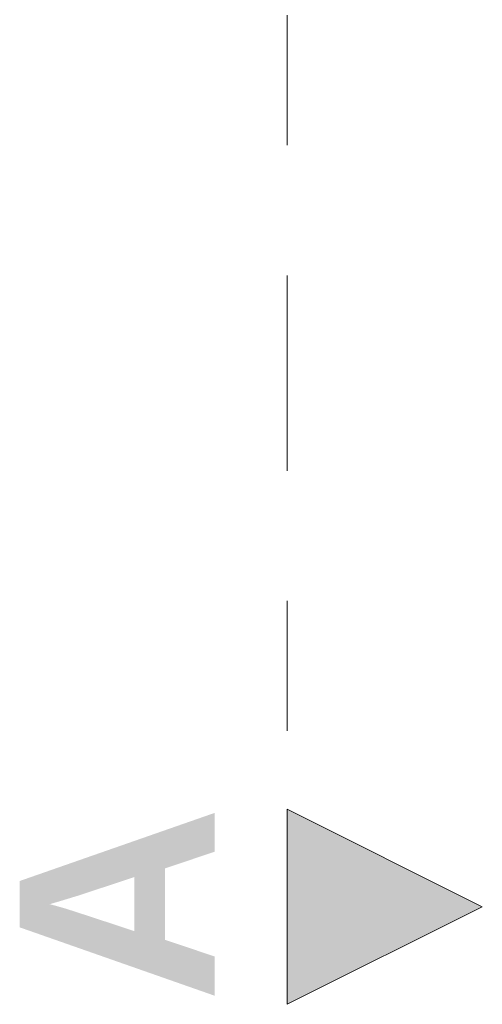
# Model space of a CAD drawing. Header units: metres. Extents: x -3.6 to 84.5, y -11 to 16.8.
# Tile 53 of 161: x 10.282 to 10.638, y -0.93 to -0.173. Entities that reach past the tile are written whole.
import ezdxf

# ---------------------------------------------------------------- set-up
doc = ezdxf.new("R2010")
doc.units = ezdxf.units.M
doc.header["$MEASUREMENT"] = 0
doc.linetypes.add('Schnittlinie', pattern=[0.3, 0.15, -0.075, 0, -0.075])
doc.layers.add('201a - Marker.Schnitt - optisch Grundriss', color=7, linetype='Continuous')
doc.styles.add('ERSTELLTER_STIL_1', font='txt')

msp = doc.modelspace()

# ---------------------------------------------------------------- hatches: boundary and pattern name
at = {"layer": '201a - Marker.Schnitt - optisch Grundriss', "linetype": 'Continuous', "lineweight": 0, "true_color": 0x000000}
msp.add_hatch(color=18, dxfattribs=at).paths.add_polyline_path([(10.48801, -0.93), (10.63801, -0.855), (10.48801, -0.78)])

# ---------------------------------------------------------------- linework, layer by layer
at = {"layer": '201a - Marker.Schnitt - optisch Grundriss', "color": 7, "linetype": 'Schnittlinie', "lineweight": 13}
msp.add_line((10.48801, 14.48), (10.48801, -0.78), dxfattribs=at)
at = {"layer": '201a - Marker.Schnitt - optisch Grundriss', "color": 7, "linetype": 'Continuous', "lineweight": 13, "flags": 128}
msp.add_lwpolyline([(10.48801, -0.93), (10.48801, -0.78), (10.63801, -0.855)], close=True, dxfattribs=at)

# ---------------------------------------------------------------- texts
at = {"layer": '201a - Marker.Schnitt - optisch Grundriss', "color": 7, "lineweight": 13, "insert": (10.4324, -0.92867), "char_height": 0.15, "attachment_point": 7, "rotation": 90, "style": 'ERSTELLTER_STIL_1'}
msp.add_mtext('\\A1;{\\pql;\\pt0;\\fArial|b1|i0|c0|p38;A}', dxfattribs=at)

doc.saveas('drawing.dxf')
